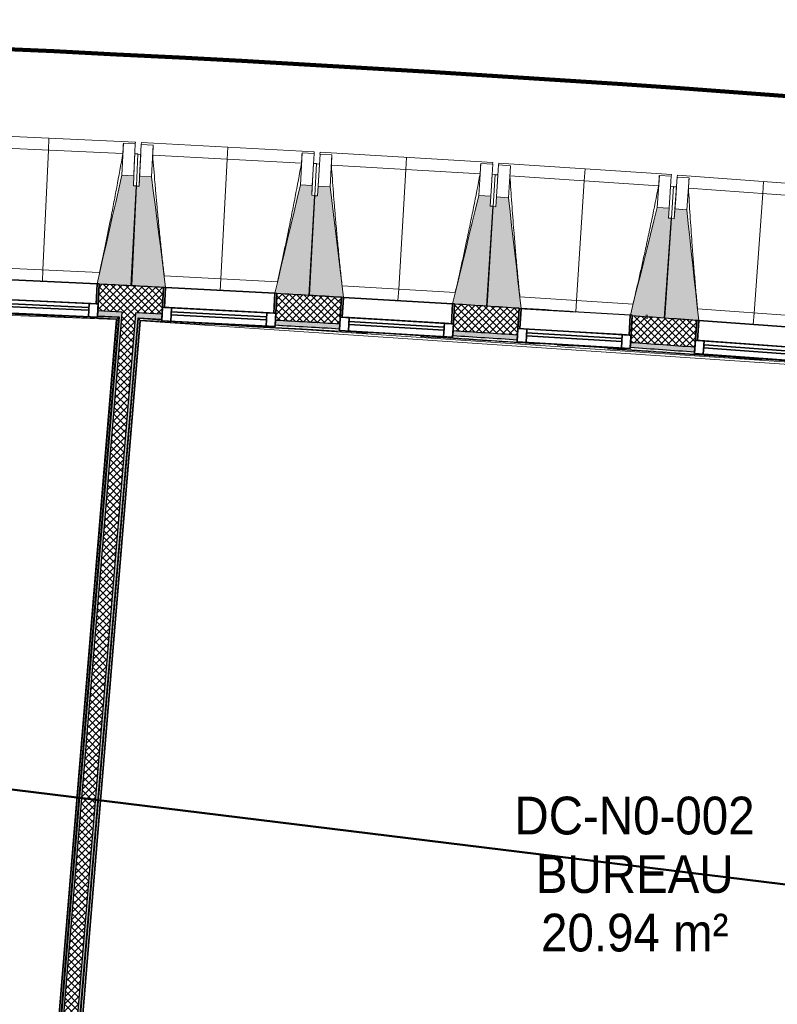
# Model space of a CAD drawing. Header units: centimetres. Extents: x -2631 to 8345, y -3715 to 485.
# Tile 35 of 82: x -1490 to -1109, y -1789 to -1294. Entities that reach past the tile are written whole.
import ezdxf

# ---------------------------------------------------------------- set-up
doc = ezdxf.new("R2010")
doc.units = ezdxf.units.CM
doc.linetypes.add('Tiret', pattern=[0.25, 0.125, -0.125])
for name, color, linetype, lineweight in [('0-1', 7, 'Continuous', 5), ('ANNOTATIONS-7', 7, 'Continuous', 50), ('HACHURE_C-3', 7, 'Continuous', 18), ('MENUISERIES', 7, 'Continuous', 18), ('MENUISERIES-1', 7, 'Continuous', 25), ('MUR', 7, 'Continuous', 25), ('MUR_C', 7, 'Continuous', 25), ('OSSATURE', 7, 'Continuous', 18), ('OSSATURE_C', 7, 'Continuous', 18), ('SERRU', 7, 'Continuous', 18), ('SERRU-traverse', 7, 'Continuous', 18), ('SOL', 7, 'Continuous', 25), ('Z', 7, 'Continuous', 18)]:
    doc.layers.add(name, color=color, linetype=linetype, lineweight=lineweight)
doc.layers.add('A-ANNO-NPLT', color=7, linetype='Continuous', lineweight=25, plot=False)
for name, color, linetype, lineweight, true_color in [('A-GLAZ-GLAS', 7, 'Continuous', 25, 0x5c63b1), ('ANNOTATIONS', 4, 'Tiret', 100, 0x00ffff), ('ANNOTATIONS-6', 5, 'Continuous', 100, 0x0000ff), ('ETIQUETTE-1', 9, 'Continuous', 30, 0x808080), ('HACHURE_C-1', 7, 'Continuous', 25, 0xdadada), ('HACHURE_C-2', 7, 'Continuous', 5, 0xdadada), ('MENUISERIES-2', 7, 'Continuous', 25, 0x5c63b1), ('OSSATURE-1', 7, 'Continuous', 5, 0x787878), ('OSSATURE-2', 5, 'Continuous', 25, 0x0000ff)]:
    doc.layers.add(name, color=color, linetype=linetype, lineweight=lineweight, true_color=true_color)
doc.styles.add('Arial', font='arial.ttf', dxfattribs={"width": 0.9, "height": 19})
pattern_1 = [(45, (0, 0), (-1.767767, 1.767767), []), (135, (0, 0), (-1.767767, -1.767767), [])]

# ---------------------------------------------------------------- blocks, each defined once
blk = doc.blocks.new('XXX_VIDE FENETRE - 550-V9-2021_015_1114_DCE_1_50_Sols Chape')
at = {"layer": 'A-ANNO-NPLT'}
for p, q in [((-28.5, 0), (-28.5, -10)), ((-27.5, 0), (-28.5, 0)), ((-27.5, -10), (-27.5, 0)), ((28.5, 0), (27.5, 0)), ((27.5, 0), (27.5, -10)), ((28.5, -10), (28.5, 0)), ((-28.5, -10), (-27.5, -10)), ((-24, -10), (-28.5, -10)), ((-28.5, -10), (-28.5, -16.75)), ((-24, -16.75), (-24, -10)), ((24, -10), (24, -16.75)), ((28.5, -10), (24, -10)), ((27.5, -10), (28.5, -10)), ((28.5, -16.75), (28.5, -10)), ((-28.5, -16.75), (-24, -16.75)), ((24, -16.75), (28.5, -16.75))]:
    blk.add_line(p, q, dxfattribs=at)
at = {"layer": 'A-GLAZ-GLAS'}
for p, q in [((24, -12), (-24, -12)), ((-24, -12), (-24, -13.5)), ((-24, -13.5), (24, -13.5)), ((24, -13.5), (24, -12))]:
    blk.add_line(p, q, dxfattribs=at)
at = {"layer": 'MENUISERIES-1'}
for p, q in [((-27.51, 0), (27.51, 0)), ((-27.5, 0), (-27.5, -10)), ((27.5, 0), (-27.5, 0)), ((27.5, -10), (27.5, 0)), ((-28.5, -10), (-28.5, -0.07)), ((28.5, -0.07), (28.5, -10)), ((28.5, -10), (-28.5, -10)), ((-28.5, -16.75), (-28.5, -10)), ((-28.5, -10), (28.5, -10)), ((-27.5, -10), (27.5, -10)), ((-24, -10), (-24, -16.75)), ((24, -10), (-24, -10)), ((24, -16.75), (24, -10)), ((28.5, -10), (28.5, -16.75)), ((28.5, -16.75), (-28.5, -16.75)), ((-24, -16.75), (24, -16.75))]:
    blk.add_line(p, q, dxfattribs=at)
at = {"layer": 'MENUISERIES-2'}
for p, q in [((-24, -13.5), (-24, -12)), ((-24, -12), (24, -12)), ((24, -13.5), (-24, -13.5)), ((24, -12), (24, -13.5))]:
    blk.add_line(p, q, dxfattribs=at)
blk = doc.blocks.new('XXX_VIDE FENETRE - 550-V10-2021_015_1114_DCE_1_50_Sols Chape')
at = {"layer": 'A-ANNO-NPLT'}
for p, q in [((-28.5, 0), (-28.5, -10)), ((-27.5, 0), (-28.5, 0)), ((-27.5, -10), (-27.5, 0)), ((28.5, 0), (27.5, 0)), ((27.5, 0), (27.5, -10)), ((28.5, -10), (28.5, 0)), ((-28.5, -10), (-27.5, -10)), ((-24, -10), (-28.5, -10)), ((-28.5, -10), (-28.5, -16.75)), ((-24, -16.75), (-24, -10)), ((24, -10), (24, -16.75)), ((28.5, -10), (24, -10)), ((27.5, -10), (28.5, -10)), ((28.5, -16.75), (28.5, -10)), ((-28.5, -16.75), (-24, -16.75)), ((24, -16.75), (28.5, -16.75))]:
    blk.add_line(p, q, dxfattribs=at)
at = {"layer": 'A-GLAZ-GLAS'}
for p, q in [((24, -12), (-24, -12)), ((-24, -12), (-24, -13.5)), ((-24, -13.5), (24, -13.5)), ((24, -13.5), (24, -12))]:
    blk.add_line(p, q, dxfattribs=at)
at = {"layer": 'MENUISERIES-1'}
for p, q in [((-28.5, 0), (0, 0)), ((-28.5, -10), (-28.5, 0)), ((-27.5, 0), (-27.5, -10)), ((27.5, 0), (-27.5, 0)), ((27.5, -10), (27.5, 0)), ((28.5, -0.25), (28.5, -10)), ((28.5, -10), (-28.5, -10)), ((-28.5, -16.75), (-28.5, -10)), ((-28.5, -10), (28.5, -10)), ((-27.5, -10), (27.5, -10)), ((-24, -10), (-24, -16.75)), ((24, -10), (-24, -10)), ((24, -16.75), (24, -10)), ((28.5, -10), (28.5, -16.75)), ((28.5, -16.75), (-28.5, -16.75)), ((-24, -16.75), (24, -16.75))]:
    blk.add_line(p, q, dxfattribs=at)
at = {"layer": 'MENUISERIES-2'}
for p, q in [((-24, -13.5), (-24, -12)), ((-24, -12), (24, -12)), ((24, -13.5), (-24, -13.5)), ((24, -12), (24, -13.5))]:
    blk.add_line(p, q, dxfattribs=at)
blk = doc.blocks.new('XXX_VIDE FENETRE - 550-V11-2021_015_1114_DCE_1_50_Sols Chape')
at = {"layer": 'A-ANNO-NPLT'}
for p, q in [((-28.5, 0), (-28.5, -10)), ((-27.5, 0), (-28.5, 0)), ((-27.5, -10), (-27.5, 0)), ((28.5, 0), (27.5, 0)), ((27.5, 0), (27.5, -10)), ((28.5, -10), (28.5, 0)), ((-28.5, -10), (-27.5, -10)), ((-24, -10), (-28.5, -10)), ((-28.5, -10), (-28.5, -16.75)), ((-24, -16.75), (-24, -10)), ((24, -10), (24, -16.75)), ((28.5, -10), (24, -10)), ((27.5, -10), (28.5, -10)), ((28.5, -16.75), (28.5, -10)), ((-28.5, -16.75), (-24, -16.75)), ((24, -16.75), (28.5, -16.75))]:
    blk.add_line(p, q, dxfattribs=at)
at = {"layer": 'A-GLAZ-GLAS'}
for p, q in [((24, -12), (-24, -12)), ((-24, -12), (-24, -13.5)), ((-24, -13.5), (24, -13.5)), ((24, -13.5), (24, -12))]:
    blk.add_line(p, q, dxfattribs=at)
at = {"layer": 'MENUISERIES-1'}
for p, q in [((-27.51, 0), (27.51, 0)), ((-27.5, 0), (-27.5, -10)), ((27.5, 0), (-27.5, 0)), ((27.5, -10), (27.5, 0)), ((-28.5, -10), (-28.5, -0.07)), ((28.5, -0.07), (28.5, -10)), ((28.5, -10), (-28.5, -10)), ((-28.5, -16.75), (-28.5, -10)), ((-28.5, -10), (28.5, -10)), ((-27.5, -10), (27.5, -10)), ((24, -10), (-24, -10)), ((-24, -10.05), (-24, -16.75)), ((24, -16.75), (24, -10)), ((28.5, -10), (28.5, -16.75)), ((28.5, -16.75), (-28.5, -16.75)), ((-24, -16.75), (24, -16.75))]:
    blk.add_line(p, q, dxfattribs=at)
at = {"layer": 'MENUISERIES-2'}
for p, q in [((-24, -13.5), (-24, -12)), ((-24, -12), (24, -12)), ((24, -13.5), (-24, -13.5)), ((24, -12), (24, -13.5))]:
    blk.add_line(p, q, dxfattribs=at)
blk = doc.blocks.new('Garde-corps - Garde-corps-505471-2021_015_1114_DCE_1_50_Sols Chape')
at = {"layer": 'SERRU-traverse'}
for p, q in [((-1726.59, -1432.62), (-1480.29, -1442.09)), ((-1441.07, -1444.64), (-1480.33, -1917.93)), ((-1440.9, -1444.49), (-1480.18, -1918.11)), ((-1440.71, -1444.32), (-1480.02, -1918.29)), ((-1439.94, -1443.65), (-1479.37, -1919.06)), ((-1439.94, -1443.65), (-1479.37, -1919.06)), ((-1439.61, -1443.36), (-1479.09, -1919.39)), ((-1479.09, -1919.39), (-1439.61, -1443.36)), ((-1450.5, -1442.82), (-1439.61, -1443.36)), ((-1439.61, -1443.36), (-1450.5, -1442.82)), ((-1450.5, -1443.24), (-1439.94, -1443.65)), ((-1450.5, -1444.01), (-1440.9, -1444.49)), ((-1441.07, -1444.64), (-1441.07, -1444.64))]:
    blk.add_line(p, q, dxfattribs=at)
at = {"layer": 'SERRU-traverse', "flags": 128}
for points in [[(-2316.89, -1428.47), (-1767.86, -1432.07), (-1441.07, -1444.64)], [(-1441.07, -1444.64), (-1441.07, -1444.64), (-1441.06, -1444.63), (-1441.05, -1444.62), (-1441.03, -1444.6), (-1441.01, -1444.58), (-1440.98, -1444.56), (-1440.96, -1444.54), (-1440.94, -1444.52), (-1440.92, -1444.5), (-1440.9, -1444.49)], [(-1440.71, -1444.32), (-1440.32, -1443.98), (-1439.94, -1443.65)], [(-1439.61, -1443.36), (-1439.99, -1443.69), (-1440.37, -1444.02)], [(-1439.94, -1443.65), (-1439.92, -1443.64), (-1439.89, -1443.61), (-1439.85, -1443.57), (-1439.79, -1443.52), (-1439.73, -1443.47), (-1439.67, -1443.42), (-1439.61, -1443.36)]]:
    blk.add_lwpolyline(points, dxfattribs=at)
at = {"layer": 'SERRU-traverse'}
for radius, start, end in [(13727.3, 87.112212, 90.771971), (13726.96, 87.113668, 87.605372)]:
    blk.add_arc((-2132.29, -15154.19), radius, start, end, dxfattribs=at)
blk = doc.blocks.new('Garde-corps - Garde-corps-505703-2021_015_1114_DCE_1_50_Sols Chape')
at = {"layer": 'SERRU-traverse'}
for p, q in [((-1469.63, -1920.17), (-1430.12, -1443.85)), ((-1430.12, -1443.85), (-1469.63, -1920.17)), ((-1469.3, -1919.9), (-1429.84, -1444.16)), ((-1469.3, -1919.9), (-1429.84, -1444.16)), ((-1468.53, -1919.25), (-1429.19, -1444.91)), ((-1468.35, -1919.09), (-1429.03, -1445.09)), ((-1468.17, -1918.94), (-1428.88, -1445.26)), ((-1430.12, -1443.85), (-1418.09, -1444.47)), ((-1418.09, -1444.47), (-1430.12, -1443.85)), ((-1429.84, -1444.16), (-1418.11, -1444.95)), ((-1429.03, -1445.09), (-1428.89, -1445.1)), ((-1428.88, -1445.26), (-994.68, -1474.45)), ((-1400.36, -1446.14), (-1020.43, -1471.68)), ((-1332.06, -1449.22), (-1328.76, -1449.41)), ((-1328.76, -1449.41), (-1332.06, -1449.22)), ((-1320.32, -1451.1), (-1314.48, -1451.45)), ((-1219.27, -1457.46), (-1211.65, -1457.97))]:
    blk.add_line(p, q, dxfattribs=at)
at = {"layer": 'SERRU-traverse', "flags": 128}
for points in [[(-1430.12, -1443.85), (-1429.8, -1444.21), (-1429.48, -1444.58)], [(-1429.19, -1444.91), (-1429.52, -1444.53), (-1429.84, -1444.16)]]:
    blk.add_lwpolyline(points, dxfattribs=at)
at = {"layer": 'SERRU-traverse'}
for radius, start, end in [(13727.3, 85.24477, 87.064083), (13726.96, 86.648438, 87.062717), (13728.31, 86.667186, 86.779999), (13728.31, 86.667186, 86.779999), (13726.96, 86.221927, 86.473789), (13728.31, 86.270695, 86.406616), (13728.31, 86.270695, 86.406616), (13726.96, 85.755463, 86.080121), (13728.31, 85.897745, 86.032794), (13728.31, 85.897745, 86.032794)]:
    blk.add_arc((-2132.29, -15154.19), radius, start, end, dxfattribs=at)
for points, knots in [([(-1429.84, -1444.16), (-1429.84, -1444.16), (-1429.85, -1444.16), (-1429.85, -1444.15), (-1429.86, -1444.15), (-1429.86, -1444.14), (-1429.87, -1444.13), (-1429.88, -1444.12), (-1429.89, -1444.11), (-1429.9, -1444.1), (-1429.91, -1444.09), (-1429.92, -1444.08), (-1429.93, -1444.06), (-1429.94, -1444.05), (-1429.95, -1444.04), (-1429.96, -1444.02), (-1429.98, -1444.01), (-1429.99, -1443.99), (-1430.02, -1443.96), (-1430.07, -1443.91), (-1430.1, -1443.87), (-1430.12, -1443.85)], [0, 0, 0, 0, 0.071429, 0.107143, 0.142857, 0.214286, 0.25, 0.285714, 0.321429, 0.357143, 0.392857, 0.428571, 0.464286, 0.5, 0.535714, 0.571429, 0.607143, 0.642857, 0.714286, 0.857143, 1, 1, 1, 1]), ([(-1428.88, -1445.26), (-1428.88, -1445.26), (-1428.88, -1445.26), (-1428.89, -1445.25), (-1428.9, -1445.24), (-1428.91, -1445.23), (-1428.92, -1445.21), (-1428.94, -1445.2), (-1428.96, -1445.18), (-1428.98, -1445.15), (-1428.99, -1445.14), (-1429.01, -1445.11), (-1429.02, -1445.1), (-1429.03, -1445.09)], [0.075, 0.075, 0.075, 0.075, 0.15, 0.2125, 0.275, 0.35, 0.425, 0.5, 0.6, 0.7, 0.775, 0.85, 1, 1, 1, 1])]:
    blk.add_open_spline(points, degree=3, knots=knots, dxfattribs=at)
blk = doc.blocks.new('B02_ARC_rvt-1-2021_015_1114_DCE_1_50_Sols Chape')
at = {"layer": 'HACHURE_C-1'}
h = blk.add_hatch(color=256, dxfattribs=at)
h.paths.add_polyline_path([(-261.58, -1553.93), (-261.24, -1551.46), (-292.42, -1547.2), (-292.75, -1549.68), (-265.48, -1553.4)])
h.paths.add_polyline_path([(-349.25, -1542.16), (-348.92, -1539.68), (-381.13, -1535.5), (-381.44, -1537.98), (-349.34, -1542.15)])
h.paths.add_polyline_path([(-437.99, -1530.83), (-437.68, -1528.35), (-450.05, -1526.82), (-450.34, -1529.3), (-438.08, -1530.82)])
h.paths.add_polyline_path([(-457.29, -1528.44), (-457, -1525.96), (-469.83, -1524.39), (-470.11, -1526.87), (-457.91, -1528.37)])
h.paths.add_polyline_path([(-526.7, -1520.09), (-526.43, -1517.61), (-558.78, -1513.84), (-559.05, -1516.32), (-526.81, -1520.08)])
h.paths.add_polyline_path([(-615.69, -1509.91), (-615.41, -1507.42), (-647.7, -1503.87), (-647.96, -1506.36), (-615.77, -1509.9)])
h.paths.add_polyline_path([(-704.64, -1500.31), (-704.38, -1497.83), (-736.69, -1494.49), (-736.93, -1496.97), (-704.72, -1500.3)])
h.paths.add_polyline_path([(-793.65, -1491.3), (-793.4, -1488.81), (-825.64, -1485.69), (-825.85, -1488.18), (-793.72, -1491.29)])
h.paths.add_polyline_path([(-882.61, -1482.87), (-882.4, -1480.38), (-914.83, -1477.46), (-915.04, -1479.95), (-882.69, -1482.87)])
h.paths.add_polyline_path([(-971.83, -1475.01), (-971.62, -1472.52), (-984.73, -1471.42), (-984.98, -1473.9), (-971.89, -1475.01)])
h.paths.add_polyline_path([(-991.95, -1473.32), (-991.71, -1470.83), (-1003.99, -1469.81), (-1004.18, -1472.31), (-992.58, -1473.27)])
h.paths.add_polyline_path([(-1061, -1467.74), (-1060.8, -1465.25), (-1093.19, -1462.75), (-1093.33, -1465.25), (-1061.06, -1467.74)])
h.paths.add_polyline_path([(-1150.21, -1461.05), (-1150.03, -1458.56), (-1182.34, -1456.28), (-1182.49, -1458.77), (-1150.27, -1461.05)])
h.paths.add_polyline_path([(-1239.36, -1454.95), (-1239.22, -1452.45), (-1271.72, -1450.37), (-1271.86, -1452.87), (-1239.42, -1454.94)])
h.paths.add_polyline_path([(-1328.76, -1449.41), (-1328.61, -1446.92), (-1361.04, -1445.05), (-1361.17, -1447.55), (-1328.8, -1449.41)])
h.paths.add_polyline_path([(-1418.09, -1444.47), (-1417.96, -1441.97), (-1431.16, -1441.29), (-1431.37, -1443.78), (-1418.13, -1444.47)])
h.paths.add_polyline_path([(-1438.36, -1443.43), (-1438.16, -1440.93), (-1450.39, -1440.32), (-1450.5, -1442.82), (-1438.99, -1443.39)])
h.paths.add_polyline_path([(-1507.44, -1440.1), (-1507.33, -1437.61), (-1539.78, -1436.17), (-1539.88, -1438.67), (-1507.48, -1440.1)])
h.paths.add_polyline_path([(-1596.83, -1436.32), (-1596.73, -1433.83), (-1629.19, -1432.6), (-1629.27, -1435.1), (-1596.86, -1436.32)])
h.paths.add_polyline_path([(-1686.23, -1433.13), (-1686.15, -1430.63), (-1718.62, -1429.61), (-1718.68, -1432.11), (-1686.26, -1433.12)])
h.paths.add_polyline_path([(-1775.66, -1430.51), (-1775.59, -1428.01), (-1808.06, -1427.21), (-1808.11, -1429.71), (-1775.68, -1430.51)])
h.paths.add_polyline_path([(-1865.1, -1428.48), (-1865.05, -1425.98), (-1897.53, -1425.38), (-1897.56, -1427.88), (-1865.11, -1428.48)])
h.paths.add_polyline_path([(-2320.77, -1427.17), (-2312.4, -1427.06), (-2312.47, -1424.56), (-2320.8, -1424.67), (-2320.77, -1427.15)])
h.paths.add_polyline_path([(-1954.55, -1427.03), (-1954.56, -1424.53), (-1987, -1424.15), (-1986.97, -1426.65), (-1954.56, -1427.03)])
h.paths.add_polyline_path([(-2255.4, -1426.43), (-2222.94, -1426.18), (-2222.98, -1423.68), (-2255.43, -1423.93)])
h.paths.add_polyline_path([(-2044.01, -1426.16), (-2044.02, -1423.66), (-2076.47, -1423.49), (-2076.47, -1425.99), (-2044.02, -1426.16)])
h.paths.add_polyline_path([(-2165.94, -1425.92), (-2133.48, -1425.88), (-2133.48, -1423.38), (-2165.95, -1423.42)])
blk.add_hatch(color=256, dxfattribs=at).paths.add_polyline_path([(-1477.85, -1919.49), (-1438.36, -1443.43), (-1439.61, -1443.39), (-1479.09, -1919.39)])
at = {"layer": 'HACHURE_C-2'}
blk.add_hatch(color=256, dxfattribs=at).paths.add_polyline_path([(-1469.63, -1920.17), (-1430.12, -1443.85), (-1431.37, -1443.81), (-1470.87, -1920.07)])
at = {"layer": 'HACHURE_C-3'}
h = blk.add_hatch(dxfattribs=at)
h.set_pattern_fill('FP_1', color=256, style=0, pattern_type=2)
h.set_pattern_definition(pattern_1)
h.paths.add_polyline_path([(-261.24, -1551.46), (-259.46, -1538.12), (-290.66, -1533.82), (-292.42, -1547.2), (-263.15, -1551.19)])
h.paths.add_polyline_path([(-348.92, -1539.68), (-347.16, -1526.3), (-379.46, -1522.11), (-381.09, -1535.51), (-349.34, -1539.63)])
h.paths.add_polyline_path([(-437.68, -1528.35), (-436.01, -1514.95), (-468.33, -1510.97), (-469.83, -1524.39), (-438.08, -1528.3)])
h.paths.add_polyline_path([(-526.43, -1517.61), (-524.93, -1504.19), (-557.28, -1500.42), (-558.78, -1513.84), (-526.81, -1517.56)])
h.paths.add_polyline_path([(-615.41, -1507.42), (-613.92, -1494), (-646.29, -1490.44), (-647.7, -1503.87), (-615.77, -1507.38)])
h.paths.add_polyline_path([(-704.38, -1497.83), (-703.01, -1484.39), (-735.36, -1481.05), (-736.69, -1494.49), (-704.72, -1497.79)])
h.paths.add_polyline_path([(-793.4, -1488.81), (-792.11, -1475.37), (-824.5, -1472.24), (-825.64, -1485.69), (-793.72, -1488.78)])
h.paths.add_polyline_path([(-882.4, -1480.38), (-881.25, -1466.93), (-913.69, -1464.01), (-914.83, -1477.46), (-882.69, -1480.36)])
h.paths.add_polyline_path([(-971.62, -1472.52), (-970.49, -1459.07), (-1002.93, -1456.36), (-1003.99, -1469.81), (-971.89, -1472.5)])
h.paths.add_polyline_path([(-1060.8, -1465.25), (-1059.77, -1451.79), (-1092.22, -1449.29), (-1093.19, -1462.75), (-1061.06, -1465.23)])
h.paths.add_polyline_path([(-1150.03, -1458.56), (-1149.09, -1445.09), (-1181.55, -1442.8), (-1182.34, -1456.28), (-1150.27, -1458.54)])
h.paths.add_polyline_path([(-1239.22, -1452.45), (-1238.42, -1438.97), (-1270.92, -1436.89), (-1271.72, -1450.37), (-1239.42, -1452.44)])
h.paths.add_polyline_path([(-1328.61, -1446.92), (-1327.82, -1433.44), (-1360.33, -1431.57), (-1361.04, -1445.05), (-1328.8, -1446.91)])
h.paths.add_polyline_path([(-1417.96, -1441.97), (-1417.25, -1428.49), (-1449.77, -1426.83), (-1450.39, -1440.32), (-1418.13, -1441.96)])
h.paths.add_polyline_path([(-1507.33, -1437.61), (-1506.71, -1424.12), (-1539.25, -1422.68), (-1539.78, -1436.17), (-1507.48, -1437.6)])
h.paths.add_polyline_path([(-1596.73, -1433.83), (-1596.2, -1420.34), (-1628.74, -1419.1), (-1629.19, -1432.6), (-1596.86, -1433.82)])
h.paths.add_polyline_path([(-1686.15, -1430.63), (-1685.73, -1417.13), (-1718.26, -1416.11), (-1718.62, -1429.61), (-1686.26, -1430.62)])
h.paths.add_polyline_path([(-1775.59, -1428.01), (-1775.24, -1414.52), (-1807.8, -1413.71), (-1808.06, -1427.21), (-1775.68, -1428.01)])
h.paths.add_polyline_path([(-1865.05, -1425.98), (-1864.78, -1412.48), (-1897.34, -1411.89), (-1897.48, -1425.39), (-1865.11, -1425.98)])
h.paths.add_polyline_path([(-2334.3, -1424.86), (-2312.43, -1424.56), (-2312.6, -1411.06), (-2334.51, -1411.36), (-2334.3, -1424.77)])
h.paths.add_polyline_path([(-1954.52, -1424.53), (-1954.34, -1411.03), (-1986.9, -1410.65), (-1986.97, -1424.15), (-1954.56, -1424.53)])
h.paths.add_polyline_path([(-2255.43, -1423.93), (-2222.95, -1423.68), (-2223.04, -1410.18), (-2255.6, -1410.43), (-2255.43, -1423.79)])
h.paths.add_polyline_path([(-2043.99, -1423.66), (-2043.9, -1410.16), (-2076.47, -1409.99), (-2076.47, -1423.49), (-2044.02, -1423.66)])
h.paths.add_polyline_path([(-2165.95, -1423.42), (-2133.47, -1423.38), (-2133.47, -1409.88), (-2166.04, -1409.92), (-2165.95, -1423.39)])
h = blk.add_hatch(dxfattribs=at)
h.set_pattern_fill('FP_1', color=256, style=0, pattern_type=2)
h.set_pattern_definition(pattern_1)
h.paths.add_polyline_path([(-1470.98, -1921.31), (-1431.16, -1441.29), (-1438.16, -1440.93), (-1477.95, -1920.74), (-1477.85, -1920.74)])
at = {"layer": 'ANNOTATIONS'}
blk.add_line((-1174.73, -1443.27), (-1173.83, -1443.34), dxfattribs=at)
at = {"layer": 'MUR'}
for p, q in [((-1450.51, -1442.82), (-1449.77, -1426.83)), ((-1417.25, -1428.55), (-1418.09, -1444.47)), ((-1361.17, -1447.55), (-1360.33, -1431.57)), ((-1327.82, -1433.5), (-1328.76, -1449.41)), ((-1271.86, -1452.87), (-1270.92, -1436.89)), ((-1238.42, -1439.04), (-1239.36, -1454.95)), ((-1182.49, -1458.77), (-1181.55, -1442.8)), ((-1149.07, -1445.16), (-1150.21, -1461.05))]:
    blk.add_line(p, q, dxfattribs=at)
blk.add_arc((-2132.29, -15154.19), 13744.31, 86.164982, 86.266982, dxfattribs=at)
at = {"layer": 'MUR_C'}
for p, q in [((-1449.77, -1426.83), (-1450.51, -1442.82)), ((-1418.09, -1444.47), (-1417.25, -1428.49)), ((-1360.33, -1431.57), (-1361.17, -1447.55)), ((-1328.76, -1449.41), (-1327.82, -1433.44)), ((-1438.16, -1440.93), (-1450.39, -1440.32)), ((-1438.36, -1443.43), (-1438.16, -1440.93)), ((-1270.92, -1436.89), (-1271.86, -1452.87)), ((-1239.36, -1454.95), (-1238.42, -1438.97)), ((-1439.61, -1443.36), (-1479.09, -1919.39)), ((-1477.85, -1919.49), (-1438.36, -1443.43)), ((-1470.87, -1920.07), (-1431.37, -1443.78)), ((-1469.63, -1920.17), (-1430.12, -1443.85)), ((-1431.37, -1443.78), (-1431.16, -1441.29)), ((-1417.96, -1441.97), (-1431.16, -1441.29)), ((-1181.55, -1442.8), (-1182.49, -1458.77)), ((-1150.21, -1461.05), (-1149.06, -1445.09))]:
    blk.add_line(p, q, dxfattribs=at)
at = {"layer": 'MUR_C', "flags": 128}
for points in [[(-1450.51, -1442.82), (-1445.06, -1443.09), (-1439.61, -1443.36)], [(-1430.12, -1443.85), (-1424.1, -1444.16), (-1418.09, -1444.47)]]:
    blk.add_lwpolyline(points, dxfattribs=at)
at = {"layer": 'MUR_C'}
for radius, start, end in [(13744.31, 87.017865, 87.153631), (13744.31, 86.644484, 86.78025), (13744.31, 86.271104, 86.406868), (13730.81, 86.644505, 86.780038), (13744.31, 85.89772, 86.03348), (13728.31, 86.644509, 86.779999), (13730.81, 86.270759, 86.406656), (13728.31, 86.270695, 86.406617), (13728.31, 85.897745, 86.032794), (13730.81, 85.897741, 86.032902)]:
    blk.add_arc((-2132.29, -15154.19), radius, start, end, dxfattribs=at)
at = {"layer": 'SOL'}
for p, q in [((-1439.61, -1443.36), (-1479.09, -1919.39)), ((-1479.09, -1919.39), (-1439.61, -1443.36)), ((-1439.61, -1443.36), (-1479.09, -1919.39)), ((-1479.09, -1919.39), (-1439.61, -1443.36)), ((-1469.63, -1920.17), (-1430.12, -1443.85)), ((-1430.12, -1443.85), (-1469.63, -1920.17)), ((-1469.63, -1920.17), (-1430.12, -1443.85)), ((-1430.12, -1443.85), (-1469.63, -1920.17))]:
    blk.add_line(p, q, dxfattribs=at)
at = {"layer": 'MENUISERIES'}
for name, p, rotation in [('XXX_VIDE FENETRE - 550-V9-2021_015_1114_DCE_1_50_Sols Chape', (-1478.24, -1425.42), 357.3684062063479), ('XXX_VIDE FENETRE - 550-V9-2021_015_1114_DCE_1_50_Sols Chape', (-1388.79, -1429.98), 356.9953398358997), ('XXX_VIDE FENETRE - 550-V9-2021_015_1114_DCE_1_50_Sols Chape', (-1299.37, -1435.12), 356.6222734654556), ('XXX_VIDE FENETRE - 550-V10-2021_015_1114_DCE_1_50_Sols Chape', (-1209.98, -1440.84), 356.6222734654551), ('XXX_VIDE FENETRE - 550-V11-2021_015_1114_DCE_1_50_Sols Chape', (-1120.63, -1447.14), 355.8761407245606)]:
    blk.add_blockref(name, p, dxfattribs=dict(at, rotation=rotation))
at = {"layer": 'SERRU'}
for name in ['Garde-corps - Garde-corps-505471-2021_015_1114_DCE_1_50_Sols Chape', 'Garde-corps - Garde-corps-505703-2021_015_1114_DCE_1_50_Sols Chape']:
    blk.add_blockref(name, (0, 0), dxfattribs=at)
blk = doc.blocks.new('20_MUR PREFA_01 - Type 1-3119337-2021_015_1114_DCE_1_50_Sols Chape')
at = {"layer": 'Z'}
for p, q in [((0, 72.21), (0, 66.14)), ((0, 66.14), (0, 5.85)), ((0, 0.07), (0, 5.85))]:
    blk.add_line(p, q, dxfattribs=at)
blk = doc.blocks.new('B02_DC_STR_rvt-1-2021_015_1114_DCE_1_50_Sols Chape')
at = {"layer": 'OSSATURE-1'}
for points in [[(-1433.29, -1427.56), (-1430.98, -1377.39), (-1432.48, -1377.32), (-1432.25, -1372.32), (-1438.25, -1372.05), (-1450.76, -1426.68), (-1449.77, -1426.73), (-1449.77, -1426.8), (-1444.51, -1427.04)], [(-1417.25, -1428.55), (-1417.25, -1428.48), (-1416.27, -1428.48), (-1423.34, -1372.93), (-1429.34, -1372.62), (-1429.6, -1377.61), (-1431.1, -1377.53), (-1433.73, -1427.69), (-1417.55, -1428.54)], [(-1343.85, -1432.4), (-1341.22, -1382.25), (-1342.72, -1382.17), (-1342.46, -1377.18), (-1348.45, -1376.86), (-1361.31, -1431.42), (-1360.33, -1431.47), (-1360.33, -1431.54), (-1354.89, -1431.82)], [(-1327.82, -1433.5), (-1327.82, -1433.44), (-1326.84, -1433.44), (-1333.55, -1377.85), (-1339.54, -1377.49), (-1339.84, -1382.49), (-1341.33, -1382.4), (-1344.29, -1432.53), (-1327.98, -1433.5)], [(-1254.45, -1437.83), (-1251.49, -1387.7), (-1252.99, -1387.61), (-1252.69, -1382.62), (-1258.68, -1382.27), (-1271.9, -1436.74), (-1270.92, -1436.79), (-1270.92, -1436.86), (-1265.3, -1437.19)], [(-1237.43, -1439.11), (-1243.79, -1383.35), (-1249.78, -1382.95), (-1250.11, -1387.94), (-1251.6, -1387.85), (-1254.89, -1437.96), (-1248.18, -1438.4)], [(-1165.08, -1443.85), (-1161.8, -1393.73), (-1163.29, -1393.64), (-1162.97, -1388.65), (-1168.95, -1388.25), (-1182.48, -1442.46), (-1181.53, -1442.51), (-1181.53, -1442.77), (-1175.75, -1443.15)], [(-1148.08, -1445.16), (-1154.07, -1389.43), (-1160.06, -1389), (-1160.42, -1393.99), (-1161.91, -1393.88), (-1165.52, -1443.97), (-1149.07, -1445.16), (-1149.06, -1445.09), (-1148.82, -1445.11)]]:
    blk.add_hatch(color=256, dxfattribs=at).paths.add_polyline_path(points)
at = {"layer": 'OSSATURE'}
for p, q in [((-1431.47, -1355.36), (-1518.38, -1351.36)), ((-1437.51, -1355.99), (-1438.25, -1372.05)), ((-1437.51, -1355.99), (-1431.51, -1356.26)), ((-1437.51, -1356.01), (-1437.51, -1355.99)), ((-1431.51, -1356.26), (-1432.25, -1372.32)), ((-1431.47, -1355.36), (-1431.52, -1356.29)), ((-1429.34, -1372.62), (-1428.49, -1356.56)), ((-1428.49, -1356.59), (-1428.45, -1355.66)), ((-1428.49, -1356.56), (-1422.5, -1356.88)), ((-1341.57, -1360.22), (-1428.45, -1355.66)), ((-1423.34, -1372.93), (-1422.5, -1356.88)), ((-1422.5, -1356.88), (-1422.5, -1356.9)), ((-1437.77, -1361.14), (-1512.64, -1357.7)), ((-1431.74, -1361.26), (-1432.01, -1367.05)), ((-1430.25, -1361.33), (-1431.74, -1361.26)), ((-1430.25, -1361.33), (-1430.98, -1377.39)), ((-1428.76, -1361.56), (-1430.25, -1361.48)), ((-1429.06, -1367.35), (-1428.76, -1361.56)), ((-1347.6, -1360.81), (-1348.45, -1376.86)), ((-1347.61, -1360.83), (-1347.6, -1360.81)), ((-1347.6, -1360.81), (-1341.61, -1361.12)), ((-1341.61, -1361.12), (-1342.46, -1377.18)), ((-1341.57, -1360.22), (-1341.61, -1361.15)), ((-1339.54, -1377.49), (-1338.59, -1361.44)), ((-1338.6, -1361.47), (-1338.54, -1360.54)), ((-1338.59, -1361.44), (-1332.6, -1361.8)), ((-1251.69, -1365.67), (-1338.54, -1360.54)), ((-1333.55, -1377.85), (-1332.6, -1361.8)), ((-1332.6, -1361.8), (-1332.6, -1361.82)), ((-1347.9, -1365.96), (-1422.75, -1362.03)), ((-1341.87, -1366.12), (-1342.18, -1371.91)), ((-1340.38, -1366.2), (-1341.87, -1366.12)), ((-1340.38, -1366.2), (-1341.22, -1382.25)), ((-1338.89, -1366.44), (-1340.39, -1366.35)), ((-1339.23, -1372.23), (-1338.89, -1366.44)), ((-1257.73, -1366.22), (-1258.68, -1382.27)), ((-1257.74, -1366.24), (-1257.73, -1366.22)), ((-1257.73, -1366.22), (-1251.74, -1366.57)), ((-1251.74, -1366.57), (-1252.69, -1382.62)), ((-1251.69, -1365.67), (-1251.75, -1366.6)), ((-1248.73, -1366.94), (-1248.67, -1366.01)), ((-1161.86, -1371.7), (-1248.67, -1366.01)), ((-1432.01, -1367.05), (-1432.48, -1377.32)), ((-1429.6, -1377.61), (-1429.06, -1367.35)), ((-1258.06, -1371.36), (-1332.88, -1366.95)), ((-1252.04, -1371.56), (-1252.38, -1377.35)), ((-1250.54, -1371.65), (-1252.04, -1371.56)), ((-1250.54, -1371.65), (-1251.49, -1387.7)), ((-1249.78, -1382.95), (-1248.73, -1366.91)), ((-1248.73, -1366.91), (-1242.74, -1367.3)), ((-1243.79, -1383.35), (-1242.74, -1367.3)), ((-1242.74, -1367.3), (-1242.74, -1367.33)), ((-1161.86, -1371.7), (-1161.92, -1372.63)), ((-1342.18, -1371.91), (-1342.72, -1382.17)), ((-1339.84, -1382.49), (-1339.23, -1372.23)), ((-1249.06, -1371.9), (-1250.55, -1371.8)), ((-1249.43, -1377.69), (-1249.06, -1371.9)), ((-1168.26, -1377.35), (-1243.05, -1372.45)), ((-1167.9, -1372.21), (-1168.95, -1388.25)), ((-1167.91, -1372.24), (-1167.9, -1372.21)), ((-1167.9, -1372.21), (-1161.91, -1372.6)), ((-1161.91, -1372.6), (-1162.97, -1388.65)), ((-1160.06, -1389), (-1158.9, -1372.96)), ((-1158.9, -1372.99), (-1158.83, -1372.06)), ((-1158.9, -1372.96), (-1152.92, -1373.39)), ((-1072.06, -1378.32), (-1158.83, -1372.06)), ((-1154.07, -1389.43), (-1152.92, -1373.39)), ((-1152.92, -1373.39), (-1152.91, -1373.42)), ((-1252.38, -1377.35), (-1252.99, -1387.61)), ((-1250.11, -1387.94), (-1249.43, -1377.69)), ((-1162.24, -1377.59), (-1162.62, -1383.38)), ((-1160.74, -1377.69), (-1162.24, -1377.59)), ((-1160.74, -1377.69), (-1161.8, -1393.73)), ((-1159.26, -1377.95), (-1160.75, -1377.84)), ((-1159.68, -1383.74), (-1159.26, -1377.95)), ((-1078.5, -1383.93), (-1153.26, -1378.54)), ((-1162.62, -1383.38), (-1163.29, -1393.64)), ((-1160.42, -1393.99), (-1159.68, -1383.74)), ((-1506.47, -1418.34), (-1449.48, -1420.96)), ((-1450.76, -1426.68), (-1505.72, -1424.16)), ((-1416.97, -1422.71), (-1360, -1425.7)), ((-1361.31, -1431.42), (-1416.26, -1428.53)), ((-1327.5, -1427.66), (-1270.55, -1431.03)), ((-1271.9, -1436.74), (-1326.83, -1433.49)), ((-1238.07, -1433.2), (-1181.14, -1436.93)), ((-1209.98, -1440.84), (-1237.43, -1439.04)), ((-1148.67, -1439.32), (-1091.77, -1443.42)), ((-1093.19, -1449.12), (-1148.08, -1445.16))]:
    blk.add_line(p, q, dxfattribs=at)
at = {"layer": 'OSSATURE', "flags": 128}
for points in [[(-1437.77, -1361.14), (-1437.72, -1360.11), (-1437.67, -1359.09), (-1437.61, -1358.06), (-1437.56, -1357.04), (-1437.51, -1356.01)], [(-1422.5, -1356.9), (-1422.55, -1357.93), (-1422.6, -1358.95), (-1422.65, -1359.98), (-1422.7, -1361), (-1422.75, -1362.03)], [(-1347.9, -1365.96), (-1347.84, -1364.93), (-1347.78, -1363.91), (-1347.72, -1362.88), (-1347.67, -1361.86), (-1347.61, -1360.83)], [(-1332.6, -1361.82), (-1332.66, -1362.85), (-1332.72, -1363.87), (-1332.77, -1364.9), (-1332.83, -1365.92), (-1332.88, -1366.95)], [(-1258.06, -1371.36), (-1258, -1370.34), (-1257.93, -1369.32), (-1257.87, -1368.29), (-1257.8, -1367.27), (-1257.74, -1366.24)], [(-1242.74, -1367.33), (-1242.8, -1368.35), (-1242.87, -1369.38), (-1242.93, -1370.4), (-1242.99, -1371.43), (-1243.05, -1372.45)], [(-1168.26, -1377.35), (-1168.19, -1376.33), (-1168.12, -1375.31), (-1168.05, -1374.28), (-1167.98, -1373.26), (-1167.91, -1372.24)], [(-1152.91, -1373.42), (-1152.98, -1374.44), (-1153.05, -1375.47), (-1153.12, -1376.49), (-1153.19, -1377.52), (-1153.26, -1378.54)]]:
    blk.add_lwpolyline(points, dxfattribs=at)
at = {"layer": 'OSSATURE'}
for points, knots in [([(-1449.49, -1420.96), (-1448.59, -1416.83), (-1447.23, -1410.45), (-1445.45, -1401.79), (-1443.98, -1394.47), (-1442.44, -1386.57), (-1440.3, -1375.27), (-1438.77, -1366.8), (-1437.77, -1361.14)], [0.0183438, 0.0183438, 0.0183438, 0.0183438, 0.2222222, 0.3333333, 0.4444444, 0.5833333, 0.7222222, 1, 1, 1, 1]), ([(-1422.75, -1362.03), (-1422.4, -1366.61), (-1421.85, -1373.48), (-1421.06, -1382.64), (-1420.38, -1390.08), (-1419.62, -1398.1), (-1418.74, -1406.68), (-1417.86, -1414.89), (-1417.25, -1420.23), (-1416.96, -1422.71)], [0, 0, 0, 0, 0.2222222, 0.3333333, 0.4444444, 0.5833333, 0.7222222, 0.8611111, 0.9816328, 0.9816328, 0.9816328, 0.9816328]), ([(-1360.01, -1425.7), (-1359.08, -1421.58), (-1357.68, -1415.2), (-1355.85, -1406.56), (-1354.33, -1399.25), (-1352.74, -1391.36), (-1350.52, -1380.07), (-1348.93, -1371.61), (-1347.9, -1365.96)], [0.0183438, 0.0183438, 0.0183438, 0.0183438, 0.2222222, 0.3333333, 0.4444444, 0.5833333, 0.7222222, 1, 1, 1, 1]), ([(-1332.88, -1366.95), (-1332.56, -1371.53), (-1332.06, -1378.41), (-1331.33, -1387.57), (-1330.7, -1395.02), (-1329.99, -1403.03), (-1329.17, -1411.62), (-1328.34, -1419.84), (-1327.76, -1425.18), (-1327.49, -1427.67)], [0, 0, 0, 0, 0.2222222, 0.3333333, 0.4444444, 0.5833333, 0.7222222, 0.8611111, 0.9816328, 0.9816328, 0.9816328, 0.9816328]), ([(-1270.56, -1431.03), (-1269.61, -1426.91), (-1268.16, -1420.55), (-1266.27, -1411.92), (-1264.71, -1404.61), (-1263.07, -1396.73), (-1260.78, -1385.46), (-1259.13, -1377.01), (-1258.06, -1371.36)], [0.0183438, 0.0183438, 0.0183438, 0.0183438, 0.2222222, 0.3333333, 0.4444444, 0.5833333, 0.7222222, 1, 1, 1, 1]), ([(-1243.05, -1372.45), (-1242.76, -1377.04), (-1242.3, -1383.92), (-1241.63, -1393.08), (-1241.05, -1400.54), (-1240.39, -1408.56), (-1239.63, -1417.15), (-1238.85, -1425.37), (-1238.31, -1430.72), (-1238.05, -1433.2)], [0, 0, 0, 0, 0.2222222, 0.3333333, 0.4444444, 0.5833333, 0.7222222, 0.8611111, 0.9816328, 0.9816328, 0.9816328, 0.9816328]), ([(-1181.15, -1436.94), (-1180.17, -1432.83), (-1178.68, -1426.47), (-1176.74, -1417.85), (-1175.13, -1410.56), (-1173.43, -1402.69), (-1171.07, -1391.43), (-1169.37, -1382.99), (-1168.26, -1377.35)], [0.0183438, 0.0183438, 0.0183438, 0.0183438, 0.2222222, 0.3333333, 0.4444444, 0.5833333, 0.7222222, 1, 1, 1, 1]), ([(-1153.26, -1378.54), (-1153, -1383.13), (-1152.59, -1390.01), (-1151.97, -1399.18), (-1151.45, -1406.64), (-1150.84, -1414.66), (-1150.13, -1423.26), (-1149.41, -1431.49), (-1148.9, -1436.84), (-1148.66, -1439.32)], [0, 0, 0, 0, 0.2222222, 0.3333333, 0.4444444, 0.5833333, 0.7222222, 0.8611111, 0.9816328, 0.9816328, 0.9816328, 0.9816328])]:
    blk.add_open_spline(points, degree=3, knots=knots, dxfattribs=at)
at = {"layer": 'OSSATURE_C'}
for p, q in [((-1432.25, -1372.32), (-1438.25, -1372.05)), ((-1432.48, -1377.32), (-1432.25, -1372.32)), ((-1429.34, -1372.62), (-1429.6, -1377.61)), ((-1423.34, -1372.93), (-1429.34, -1372.62)), ((-1431.1, -1377.53), (-1433.73, -1427.69)), ((-1433.29, -1427.56), (-1430.98, -1377.39)), ((-1430.98, -1377.39), (-1432.48, -1377.32)), ((-1429.6, -1377.61), (-1431.1, -1377.53)), ((-1342.46, -1377.18), (-1348.45, -1376.86)), ((-1342.72, -1382.17), (-1342.46, -1377.18)), ((-1339.54, -1377.49), (-1339.84, -1382.49)), ((-1333.55, -1377.85), (-1339.54, -1377.49)), ((-1341.33, -1382.4), (-1344.29, -1432.53)), ((-1343.85, -1432.4), (-1341.22, -1382.25)), ((-1341.22, -1382.25), (-1342.72, -1382.17)), ((-1339.84, -1382.49), (-1341.33, -1382.4)), ((-1252.69, -1382.62), (-1258.68, -1382.27)), ((-1252.99, -1387.61), (-1252.69, -1382.62)), ((-1249.78, -1382.95), (-1250.11, -1387.94)), ((-1243.79, -1383.35), (-1249.78, -1382.95)), ((-1251.6, -1387.85), (-1254.89, -1437.96)), ((-1254.45, -1437.83), (-1251.49, -1387.7)), ((-1251.49, -1387.7), (-1252.99, -1387.61)), ((-1250.11, -1387.94), (-1251.6, -1387.85)), ((-1162.97, -1388.65), (-1168.95, -1388.25)), ((-1163.29, -1393.64), (-1162.97, -1388.65)), ((-1160.06, -1389), (-1160.42, -1393.99)), ((-1154.07, -1389.43), (-1160.06, -1389)), ((-1161.91, -1393.88), (-1165.52, -1443.97)), ((-1165.08, -1443.85), (-1161.8, -1393.73)), ((-1161.8, -1393.73), (-1163.29, -1393.64)), ((-1160.42, -1393.99), (-1161.91, -1393.88)), ((-1449.78, -1426.8), (-1433.29, -1427.56)), ((-1433.73, -1427.69), (-1417.25, -1428.55)), ((-1360.34, -1431.54), (-1343.85, -1432.4)), ((-1344.29, -1432.53), (-1327.82, -1433.5)), ((-1270.93, -1436.86), (-1254.45, -1437.83)), ((-1254.89, -1437.96), (-1237.43, -1439.11)), ((-1181.55, -1442.77), (-1165.08, -1443.85)), ((-1165.52, -1443.97), (-1149.07, -1445.16))]:
    blk.add_line(p, q, dxfattribs=at)
at = {"layer": 'OSSATURE_C', "flags": 128}
for points in [[(-1438.25, -1372.05), (-1439.81, -1378.89), (-1441.38, -1385.72), (-1442.94, -1392.56), (-1444.51, -1399.4), (-1446.07, -1406.24), (-1447.64, -1413.08), (-1449.21, -1419.91), (-1450.76, -1426.68)], [(-1416.26, -1428.53), (-1417.14, -1421.64), (-1418.03, -1414.69), (-1418.91, -1407.73), (-1419.8, -1400.77), (-1420.68, -1393.81), (-1421.57, -1386.85), (-1422.46, -1379.89), (-1423.34, -1372.93)], [(-1348.45, -1376.86), (-1350.06, -1383.69), (-1351.67, -1390.52), (-1353.28, -1397.35), (-1354.89, -1404.18), (-1356.5, -1411), (-1358.11, -1417.83), (-1359.72, -1424.66), (-1361.31, -1431.42)], [(-1326.83, -1433.49), (-1327.66, -1426.6), (-1328.5, -1419.63), (-1329.35, -1412.67), (-1330.19, -1405.71), (-1331.03, -1398.74), (-1331.87, -1391.78), (-1332.71, -1384.81), (-1333.55, -1377.85)], [(-1258.68, -1382.27), (-1260.34, -1389.08), (-1261.99, -1395.9), (-1263.65, -1402.72), (-1265.3, -1409.54), (-1266.95, -1416.35), (-1268.61, -1423.17), (-1270.26, -1429.99), (-1271.9, -1436.74)], [(-1237.43, -1439.11), (-1238.22, -1432.14), (-1239.02, -1425.17), (-1239.81, -1418.2), (-1240.61, -1411.23), (-1241.41, -1404.26), (-1242.2, -1397.29), (-1243, -1390.32), (-1243.79, -1383.35)], [(-1168.95, -1388.25), (-1170.65, -1395.06), (-1172.35, -1401.87), (-1174.05, -1408.67), (-1175.75, -1415.48), (-1177.45, -1422.28), (-1179.15, -1429.09), (-1180.85, -1435.9), (-1182.48, -1442.46)], [(-1148.08, -1445.16), (-1148.82, -1438.25), (-1149.57, -1431.28), (-1150.32, -1424.3), (-1151.07, -1417.33), (-1151.82, -1410.35), (-1152.57, -1403.38), (-1153.32, -1396.41), (-1154.07, -1389.43)]]:
    blk.add_lwpolyline(points, dxfattribs=at)
at = {"layer": 'OSSATURE-2'}
for p, rotation in [((-1478.24, -1425.49), 357.3684062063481), ((-1388.79, -1430.05), 356.9953398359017), ((-1299.37, -1435.18), 356.6222734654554), ((-1209.99, -1440.9), 356.249207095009), ((-1120.64, -1447.21), 355.8761407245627)]:
    blk.add_blockref('20_MUR PREFA_01 - Type 1-3119337-2021_015_1114_DCE_1_50_Sols Chape', p, dxfattribs=dict(at, rotation=rotation))

msp = doc.modelspace()

# ---------------------------------------------------------------- linework, layer by layer
at = {"layer": 'ANNOTATIONS-6'}
msp.add_arc((-2138.417, -15254.541), 13960.706, 74.6988109, 91.2861431, dxfattribs=at)
at = {"layer": 'ANNOTATIONS-7'}
msp.add_line((-2587.102, -1546.764), (1928.983, -2101.27), dxfattribs=at)

# ---------------------------------------------------------------- block references
at = {"layer": '0-1'}
for name in ['B02_DC_STR_rvt-1-2021_015_1114_DCE_1_50_Sols Chape', 'B02_ARC_rvt-1-2021_015_1114_DCE_1_50_Sols Chape']:
    msp.add_blockref(name, (0, 0), dxfattribs=at)

# ---------------------------------------------------------------- texts
at = {"layer": 'ETIQUETTE-1', "char_height": 19, "attachment_point": 1, "style": 'Arial'}
for s, insert, width in [('DC-N0-002', (-1240.792, -1684.617), 145.74679), ('BUREAU', (-1230.077, -1714.052), 120.13287), ('20.94 m²', (-1227.398, -1743.487), 113.27844)]:
    msp.add_mtext(s, dxfattribs=dict(at, insert=insert, width=width))

doc.saveas('drawing.dxf')
